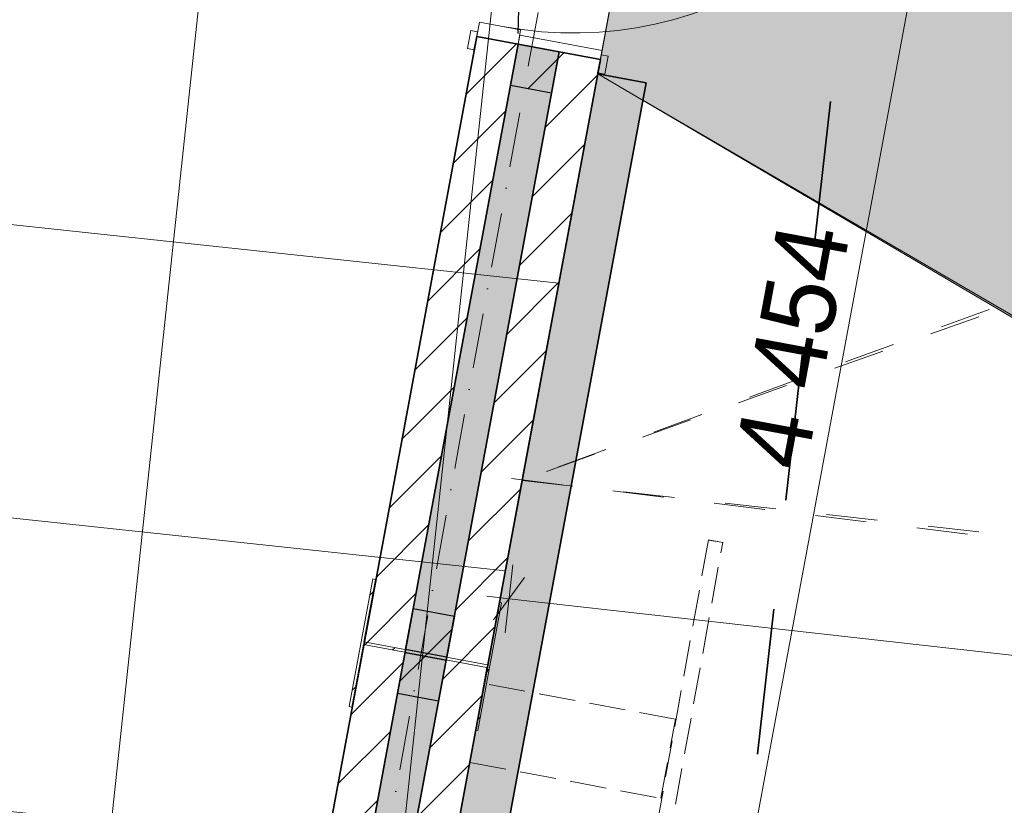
# Model space of a CAD drawing. Header units: millimetres. Extents: x -738537 to 1850049, y -250217 to 604013.
# Tile 147 of 204: x -100784 to -98083, y 83201 to 85354. Entities that reach past the tile are written whole.
import ezdxf

# ---------------------------------------------------------------- set-up
doc = ezdxf.new("R2010")
doc.units = ezdxf.units.MM
doc.header["$MEASUREMENT"] = 0
for name, pattern in [('Dashed', [280, 140, -140]), ('Dot & Dashed', [280, 150, -60, 0, -70]), ('Hidden Line', [140, 100, -40]), ('Long Dashed', [700, 400, -300])]:
    doc.linetypes.add(name, pattern=pattern)
for name, color, linetype, lineweight in [('0_Pen_No__6', 7, 'Continuous', 5), ('A_COLUMNS_Pen_No__3', 30, 'Continuous', 15), ('A_FLOORS FINISH_Pen_No__128', 9, 'Continuous', 0), ('A_SITE 3D_Pen_No__128', 9, 'Continuous', 0), ('A_SITE 3D_Pen_No__4', 7, 'Continuous', 5), ('A_SURVEY_Pen_No__16', 8, 'Continuous', 20), ('A_WALL LOAD_Pen_No__1', 214, 'Continuous', 35), ('A_WALL LOAD_Pen_No__128', 9, 'Continuous', 0), ('A_WALL LOAD_Pen_No__2', 1, 'Continuous', 25), ('A_WALL LOAD_Pen_No__3', 30, 'Continuous', 15), ('A_WALL LOAD_Pen_No__6', 7, 'Continuous', 5), ('B_CUT OUT_Pen_No__3', 30, 'Continuous', 15), ('BUILDING_Pen_No__2', 1, 'Continuous', 25), ('C-GRID _Pen_No__5', 4, 'Continuous', 5), ('C_DIMS - GA_Pen_No__6', 7, 'Continuous', 5), ('SEWER LINE_Pen_No__1', 214, 'Continuous', 35), ('SEWER LINE_Pen_No__5', 4, 'Continuous', 5)]:
    doc.layers.add(name, color=color, linetype=linetype, lineweight=lineweight)
for name, color, linetype, lineweight, true_color in [('0_Pen_No__7', 7, 'Continuous', 5, 0x9f07ff), ('A_COLUMNS_Pen_No__7', 7, 'Continuous', 5, 0x9f07ff), ('A_FLOORS FINISH_Pen_No__168', 7, 'Continuous', 5, 0x996633), ('A_WALL LOAD_Pen_No__7', 7, 'Continuous', 5, 0x9f07ff)]:
    doc.layers.add(name, color=color, linetype=linetype, lineweight=lineweight, true_color=true_color)
doc.layers.add('A_COLUMNS', color=7, linetype='Continuous')
doc.layers.add('C_DIMS - GA', color=7, linetype='Continuous')
doc.styles.add('GENERATED_STYLE_1', font='GOTHIC.TTF')
doc.dimstyles.new('GENERATED_STYLE__1', dxfattribs={"dimtxt": 200, "dimasz": 95, "dimexe": 0.18, "dimexo": 90000, "dimgap": 0.09, "dimtad": 1, "dimdec": 0, "dimzin": 0, "dimdsep": 46, "dimtxsty": 'GENERATED_STYLE_1', "dimblk": 'ARROWHEAD_2', "dimblk1": 'ARROWHEAD_2', "dimblk2": 'ARROWHEAD_2', "dimcen": 0.09, "dimclrd": 7, "dimclre": 7, "dimclrt": 7, "dimadec": 0, "dimazin": 0, "dimtfac": 1, "dimtdec": 4, "dimtmove": 0, "dimatfit": 3, "dimfxl": 1, "dimtolj": 1, "dimtzin": 0, "dimarcsym": 0})
doc.dimstyles.new('GENERATED_STYLE__3', dxfattribs={"dimtxt": 200, "dimasz": 95, "dimexe": 0.18, "dimexo": 90000, "dimgap": 0.09, "dimtad": 1, "dimdec": 0, "dimzin": 0, "dimdsep": 46, "dimtxsty": 'GENERATED_STYLE_1', "dimblk": 'ARROWHEAD_2', "dimblk1": 'ARROWHEAD_2', "dimblk2": 'ARROWHEAD_2', "dimcen": 0.09, "dimclrd": 7, "dimclre": 7, "dimclrt": 7, "dimadec": 0, "dimazin": 0, "dimtfac": 1, "dimtdec": 4, "dimtmove": 2, "dimatfit": 3, "dimfxl": 1, "dimtolj": 1, "dimtzin": 0, "dimarcsym": 0})
pattern_1 = [(45, (0, 0), (-127.27922, 127.27922), [])]

# ---------------------------------------------------------------- blocks, each defined once
blk = doc.blocks.new('IPE Column 20[95]', base_point=(-99671.3, 83613.5))
at = {"layer": 'A_COLUMNS_Pen_No__7', "linetype": 'Continuous', "lineweight": 5, "true_color": 0x9f07ff}
h = blk.add_hatch(dxfattribs=at)
h.set_pattern_fill('STEEL', color=190, style=0, pattern_type=2)
h.set_pattern_definition([(45, (0, 0), (-159.09903, 159.09903), []), (45, (-53.03, 53.03), (-159.09903, 159.09903), [])])
h.paths.add_polyline_path([(-99527.4, 83405.7), (-99462.3, 83755.7), (-99469.2, 83757), (-99501.1, 83585.5), (-99840.3, 83648.5), (-99808.4, 83820.1), (-99815.3, 83821.4), (-99880.3, 83471.4), (-99873.4, 83470.1), (-99841.5, 83641.6), (-99502.4, 83578.6), (-99534.2, 83407)])
at = {"layer": 'A_COLUMNS_Pen_No__3', "color": 30, "linetype": 'Continuous', "lineweight": 15}
for p, q in [((-99815.3, 83821.4), (-99880.3, 83471.4)), ((-99840.3, 83648.5), (-99808.4, 83820.1)), ((-99808.4, 83820.1), (-99815.3, 83821.4)), ((-99527.4, 83405.7), (-99462.3, 83755.7)), ((-99469.2, 83757), (-99501.1, 83585.5)), ((-99462.3, 83755.7), (-99469.2, 83757)), ((-99501.1, 83585.5), (-99840.3, 83648.5)), ((-99873.4, 83470.1), (-99841.5, 83641.6)), ((-99841.5, 83641.6), (-99502.4, 83578.6)), ((-99502.4, 83578.6), (-99534.2, 83407)), ((-99880.3, 83471.4), (-99873.4, 83470.1)), ((-99534.2, 83407), (-99527.4, 83405.7))]:
    blk.add_line(p, q, dxfattribs=at)
blk = doc.blocks.new('*D490')
at = {"layer": 'C_DIMS - GA_Pen_No__6', "color": 7, "linetype": 'Continuous', "lineweight": 5, "transparency": 16777216}
for p, q in [((-102433.3, 83018.7), (-102399, 83203.1)), ((-102369.3, 83165.8), (-102463.1, 83056.1)), ((-102476.3, 83122.1), (-102416.2, 83110.9)), ((-102416.2, 83110.9), (-100021.5, 82665.8)), ((-100038.7, 82573.6), (-100004.4, 82757.9)), ((-100068.4, 82610.9), (-99974.6, 82720.6)), ((-100021.5, 82665.8), (-99961.4, 82654.6))]:
    blk.add_line(p, q, dxfattribs=at)
at = {"layer": 'C_DIMS - GA_Pen_No__6', "color": 7, "lineweight": 5, "transparency": 16777216, "insert": (-101557.6, 82992), "char_height": 200, "attachment_point": 7, "rotation": 349.4689, "style": 'GENERATED_STYLE_1'}
blk.add_mtext('\\A1;{\\pql;\\fCentury Gothic|b0|i0|c0|p34;2\xa0436}', dxfattribs=at)
blk = doc.blocks.new('ARROWHEAD_2')
at = {"color": 0, "linetype": 'Continuous', "lineweight": 0}
for p, q in [((-0.378, -0.655), (0.378, 0.655)), ((0, 0), (-1, 0))]:
    blk.add_line(p, q, dxfattribs=at)
blk = doc.blocks.new('*D500')
at = {"layer": 'C_DIMS - GA_Pen_No__6', "color": 7, "linetype": 'Continuous', "lineweight": 5, "transparency": 16777216}
for p, q in [((-98115.2, 86640.1), (-98104, 86700.2)), ((-98060.3, 86593.2), (-98170.1, 86687)), ((-98023, 86623), (-98207.4, 86657.2)), ((-98929.2, 82261.6), (-98115.2, 86640.1)), ((-98984, 82308.5), (-98874.3, 82214.7)), ((-98837, 82244.5), (-99021.3, 82278.7)), ((-98940.3, 82201.5), (-98929.2, 82261.6))]:
    blk.add_line(p, q, dxfattribs=at)
at = {"layer": 'C_DIMS - GA_Pen_No__6', "color": 7, "lineweight": 5, "transparency": 16777216, "insert": (-98625.8, 84112.1), "char_height": 200, "attachment_point": 7, "rotation": 79.4689, "style": 'GENERATED_STYLE_1'}
blk.add_mtext('\\A1;{\\pql;\\fCentury Gothic|b0|i0|c0|p34;4\xa0454}', dxfattribs=at)
blk = doc.blocks.new('*D508')
at = {"layer": 'C_DIMS - GA_Pen_No__6', "color": 7, "linetype": 'Continuous', "lineweight": 5, "transparency": 16777216}
for p, q in [((-99452.3, 83673.8), (-99431.5, 83860.1)), ((-99399.1, 83825), (-99484.7, 83708.8)), ((-99502.6, 83773.7), (-99441.9, 83766.9)), ((-99441.9, 83766.9), (-93255.7, 83073.7)), ((-93266.1, 82980.5), (-93245.2, 83166.9)), ((-93298.5, 83015.6), (-93212.9, 83131.8)), ((-93255.7, 83073.7), (-93194.9, 83066.9))]:
    blk.add_line(p, q, dxfattribs=at)
at = {"layer": 'C_DIMS - GA_Pen_No__6', "color": 7, "lineweight": 5, "transparency": 16777216, "insert": (-96725.1, 83223), "char_height": 200, "attachment_point": 7, "rotation": 353.6061, "style": 'GENERATED_STYLE_1'}
blk.add_mtext('\\A1;{\\pql;\\fCentury Gothic|b0|i0|c0|p34;6\xa0225}', dxfattribs=at)

msp = doc.modelspace()

# ---------------------------------------------------------------- hatches: boundary and pattern name
at = {"layer": '0_Pen_No__7', "linetype": 'Continuous', "lineweight": 5, "true_color": 0x000000}
h = msp.add_hatch(dxfattribs=at)
h.set_pattern_fill('ANSI31', color=18, scale=870, style=0)
h.paths.add_polyline_path([(-99730, 84234), (-99616.9, 84213), (-99417.3, 85286.8), (-99530.4, 85307.9)])
h = msp.add_hatch(dxfattribs=at)
h.set_pattern_fill('ANSI31', color=18, scale=870, style=0)
h.paths.add_polyline_path([(-99503.9, 84192), (-99390.8, 84170.9), (-99191.2, 85244.8), (-99304.2, 85265.8)])
h = msp.add_hatch(dxfattribs=at)
h.set_pattern_fill('ANSI31', color=18, scale=870, style=0)
h.paths.add_polyline_path([(-100590.2, 78977.3), (-99616.9, 84213), (-99730, 84234), (-100703.3, 78998.4)])
h = msp.add_hatch(dxfattribs=at)
h.set_pattern_fill('ANSI31', color=18, scale=870, style=0)
h.paths.add_polyline_path([(-100364.1, 78935.3), (-99390.8, 84170.9), (-99503.9, 84192), (-100477.2, 78956.3)])
at = {"layer": 'A_FLOORS FINISH_Pen_No__128', "linetype": 'Continuous', "lineweight": 0}
h = msp.add_hatch(dxfattribs=at)
h.set_pattern_fill('PATTERN__TILES_ANGLED2', color=9, style=0, pattern_type=2)
h.set_pattern_definition([(83.9, (0, 0), (-795.4704, 85.0113), []), (173.9, (0, 0), (85.0113, 795.4704), [])])
h.paths.add_polyline_path([(-114209.3, 85279.7), (-113008.9, 85150.6), (-113007.1, 78719.7), (-100428.1, 78590.9), (-99191.2, 85244.8), (-98901.2, 86804.4), (-98836.7, 87151.5), (-113822.1, 88830.6)])
at = {"layer": 'A_SITE 3D_Pen_No__128', "linetype": 'Continuous', "lineweight": 0}
h = msp.add_hatch(dxfattribs=at)
h.set_pattern_fill('PATTERN__PAVING', color=9, style=0, pattern_type=2)
h.set_pattern_definition([(0, (20053.95, 1033.6), (0, 400), [300, -100]), (0, (20353.95, 1133.6), (0, 400), [300, -100]), (0, (20253.95, 1233.6), (0, 400), [300, -100]), (0, (20153.95, 1333.6), (0, 400), [300, -100]), (90, (20253.95, 1033.6), (-400, 0), [300, -100]), (90, (20153.95, 1133.6), (-400, 0), [300, -100]), (90, (20053.95, 1233.6), (-400, 0), [300, -100]), (90, (20353.95, 1333.6), (-400, 0), [300, -100])])
h.paths.add_polyline_path([(-113774.8, 89196.8), (-98783.8, 87454.8), (-99198.5, 85205.6), (-96185.9, 83435.6), (-95783.9, 86779.8), (-92399.2, 86367.7), (-92399.2, 91976.2), (-85899.2, 91976.2), (-85899.2, 84290.4, 0.116634), (-85562.7, 83478.7), (-84856.4, 82687.8), (-81078.9, 80039.2), (-80162.4, 79600.8), (-75775.8, 78209.1), (-70191.6, 78471.5, 0.103683), (-68959.3, 79690.8), (-68528.6, 80917.5), (-68168.9, 82333.4), (-67867.6, 84420.9), (-67919, 85319.5), (-68602.9, 87625.8), (-68756.6, 87577.3), (-68067.7, 85290.9), (-68029.1, 84441.7), (-68335.9, 82451), (-68681.2, 80958.8), (-69095.9, 79803.2, -0.100494), (-70228, 78696.8), (-75693.1, 78514.3), (-80076.9, 79856.2), (-80949.5, 80226.9), (-84735.5, 83025.2), (-85281.8, 83645.1, -0.117949), (-85618.3, 84456.7), (-85618.3, 85412.2), (-84330.3, 86367.7), (-84330.3, 92329), (-85618.3, 92329), (-85618.3, 92317.2), (-97876.4, 92317.2), (-98743.1, 87655), (-113758.4, 89337.5)])
at = {"layer": 'A_WALL LOAD_Pen_No__128', "linetype": 'Continuous', "lineweight": 0}
msp.add_hatch(color=9, dxfattribs=at).paths.add_polyline_path([(-99198.5, 85205.6), (-100490.3, 78264.8), (-100517.7, 78117.4), (-100385.3, 78092.7), (-99066, 85180.9)])
at = {"layer": 'A_WALL LOAD_Pen_No__6', "linetype": 'Continuous', "lineweight": 5}
h = msp.add_hatch(dxfattribs=at)
h.set_pattern_fill('_WALL_EXTERNAL', style=0, pattern_type=2)
h.set_pattern_definition(pattern_1)
h.paths.add_polyline_path([(-99438.3, 85173.8), (-99417.3, 85286.8), (-99304.2, 85265.8), (-99325.2, 85152.8)])
h = msp.add_hatch(dxfattribs=at)
h.set_pattern_fill('_WALL_EXTERNAL', style=0, pattern_type=2)
h.set_pattern_definition(pattern_1)
h.paths.add_polyline_path([(-99725.8, 83627.4), (-99704.8, 83740.4), (-99591.7, 83719.4), (-99612.7, 83606.4)])
h = msp.add_hatch(dxfattribs=at)
h.set_pattern_fill('_WALL_EXTERNAL', style=0, pattern_type=2)
h.set_pattern_definition(pattern_1)
h.paths.add_polyline_path([(-99748.2, 83507), (-99727.1, 83620), (-99614.1, 83599), (-99635.1, 83486)])
at = {"layer": 'A_WALL LOAD_Pen_No__7', "linetype": 'Continuous', "lineweight": 5, "true_color": 0x9f07ff}
for points in [[(-99616.9, 84213), (-99503.9, 84192), (-99304.2, 85265.8), (-99417.3, 85286.8)], [(-100477.2, 78956.3), (-99503.9, 84192), (-99616.9, 84213), (-100590.2, 78977.3)]]:
    msp.add_hatch(color=190, dxfattribs=at).paths.add_polyline_path(points)

# ---------------------------------------------------------------- linework, layer by layer
at = {"layer": '0_Pen_No__6', "color": 7, "linetype": 'Dashed', "lineweight": 5}
for points in [[(-99404, 84100), (-98836.7, 87151.5)], [(-99497.8, 83595.5), (-98853.8, 87059.4)], [(-92864.7, 86482.2), (-99405.5, 84092)], [(-92880.3, 86426.2), (-99405.5, 84092)]]:
    msp.add_lwpolyline(points, dxfattribs=at)
at = {"layer": 'A_FLOORS FINISH_Pen_No__168', "color": 25, "linetype": 'Continuous', "lineweight": 5, "true_color": 0x996633, "flags": 128}
for points in [[(-114209.3, 85279.7), (-113008.9, 85150.6), (-113007.1, 78719.7), (-100428.1, 78590.9), (-99191.2, 85244.8), (-98901.2, 86804.4), (-98836.7, 87151.5), (-113822.1, 88830.6)], [(-112788.9, 78719.2), (-100430.9, 78584), (-98899.9, 86811.4), (-110177.2, 88075), (-110536, 84875), (-112788.9, 85127.1)]]:
    msp.add_lwpolyline(points, close=True, dxfattribs=at)
at = {"layer": 'A_SITE 3D_Pen_No__4', "color": 7, "linetype": 'Continuous', "lineweight": 5}
msp.add_lwpolyline([(-97876.4, 92317.2), (-98743.1, 87655), (-113758.4, 89337.5), (-113774.8, 89196.8), (-98783.8, 87454.8), (-99198.5, 85205.6), (-96185.9, 83435.6)], dxfattribs=at)
at = {"layer": 'A_WALL LOAD_Pen_No__1', "color": 214, "linetype": 'Continuous', "lineweight": 35}
for p, q in [((-99530.4, 85307.9), (-99537.1, 85271.5)), ((-99530.4, 85307.9), (-99537.1, 85271.5)), ((-99530.4, 85307.9), (-99537.1, 85271.5)), ((-99530.4, 85307.9), (-99417.3, 85286.8)), ((-99530.4, 85307.9), (-99417.3, 85286.8)), ((-99530.4, 85307.9), (-99417.3, 85286.8)), ((-99616.9, 84213), (-99417.3, 85286.8)), ((-99417.3, 85286.8), (-99304.2, 85265.8)), ((-99417.3, 85286.8), (-99304.2, 85265.8)), ((-99417.3, 85286.8), (-99304.2, 85265.8)), ((-99503.9, 84192), (-99304.2, 85265.8)), ((-99304.2, 85265.8), (-99191.2, 85244.8)), ((-99304.2, 85265.8), (-99191.2, 85244.8)), ((-99304.2, 85265.8), (-99191.2, 85244.8)), ((-99191.2, 85244.8), (-99197.9, 85208.4)), ((-99191.2, 85244.8), (-99197.9, 85208.4)), ((-99191.2, 85244.8), (-99197.9, 85208.4)), ((-100590.2, 78977.3), (-99616.9, 84213)), ((-100477.2, 78956.3), (-99503.9, 84192))]:
    msp.add_line(p, q, dxfattribs=at)
for points in [[(-99530.4, 85307.9), (-99730, 84234)], [(-99390.8, 84170.9), (-99191.2, 85244.8)], [(-99730, 84234), (-100703.3, 78998.4)], [(-100364.1, 78935.3), (-99390.8, 84170.9)]]:
    msp.add_lwpolyline(points, dxfattribs=at)
at = {"layer": 'A_WALL LOAD_Pen_No__1', "color": 214, "linetype": 'Continuous', "lineweight": 35, "flags": 128}
msp.add_lwpolyline([(-99198.5, 85205.6), (-100490.3, 78264.8), (-100517.7, 78117.4), (-100385.3, 78092.7), (-99066, 85180.9)], close=True, dxfattribs=at)
at = {"layer": 'A_WALL LOAD_Pen_No__2', "color": 1, "linetype": 'Continuous', "lineweight": 25, "flags": 128}
for points in [[(-99438.3, 85173.8), (-99417.3, 85286.8), (-99304.2, 85265.8), (-99325.2, 85152.8)], [(-99725.8, 83627.4), (-99704.8, 83740.4), (-99591.7, 83719.4), (-99612.7, 83606.4)], [(-99748.2, 83507), (-99727.1, 83620), (-99614.1, 83599), (-99635.1, 83486)]]:
    msp.add_lwpolyline(points, close=True, dxfattribs=at)
at = {"layer": 'A_WALL LOAD_Pen_No__3', "color": 30, "linetype": 'Continuous', "lineweight": 15}
for p, q in [((-99555.8, 85275), (-99546.7, 85324.1)), ((-99546.7, 85324.1), (-99528, 85320.6)), ((-99528, 85320.6), (-99537.1, 85271.5)), ((-99417.3, 85286.8), (-99412.7, 85311.4)), ((-99412.7, 85311.4), (-99186.6, 85269.4)), ((-99537.1, 85271.5), (-99555.8, 85275)), ((-99191.2, 85244.8), (-99417.3, 85286.8)), ((-99186.6, 85269.4), (-99191.2, 85244.8)), ((-99197.9, 85208.4), (-99188.8, 85257.6)), ((-99188.8, 85257.6), (-99170.1, 85254.1)), ((-99170.1, 85254.1), (-99179.2, 85205)), ((-99179.2, 85205), (-99197.9, 85208.4))]:
    msp.add_line(p, q, dxfattribs=at)
at = {"layer": 'A_WALL LOAD_Pen_No__3', "color": 30, "linetype": 'Continuous', "lineweight": 15, "flags": 128}
msp.add_lwpolyline([(-92507.1, 77071.6), (-91939.4, 80980.4), (-99074.9, 85133.6), (-100357, 78244.9)], close=True, dxfattribs=at)
at = {"layer": 'A_WALL LOAD_Pen_No__3', "color": 30, "linetype": 'Hidden Line', "lineweight": 15}
for points in [[(-98895, 83928.3), (-99970.4, 77975.6)], [(-99931, 77968.4), (-98855.7, 83921.2)], [(-98855.7, 83921.2), (-98895, 83928.3)], [(-99509.2, 83533.9), (-99549.4, 83317.7)], [(-98985.3, 83436.5), (-99509.2, 83533.9)], [(-99025.6, 83220.2), (-98985.3, 83436.5)], [(-99549.4, 83317.7), (-99025.6, 83220.2)]]:
    msp.add_lwpolyline(points, dxfattribs=at)
at = {"layer": 'A_WALL LOAD_Pen_No__3', "color": 7, "linetype": 'Hidden Line', "lineweight": 15}
msp.add_lwpolyline([(-98854.8, 83920.7), (-98894.2, 83927.8)], dxfattribs=at)
at = {"layer": 'A_WALL LOAD_Pen_No__3', "color": 30, "linetype": 'Continuous', "lineweight": 15}
msp.add_arc((-99267.2, 86367.6), 1050, 259.4689, 349.4689, dxfattribs=at)
at = {"layer": 'A_WALL LOAD_Pen_No__6', "color": 7, "linetype": 'Continuous', "lineweight": 5}
for p, q in [((-99530.4, 85307.9), (-99523, 85347.2)), ((-99523, 85347.2), (-99410, 85326.2)), ((-99410, 85326.2), (-99417.3, 85286.8)), ((-99417.3, 85286.8), (-99530.4, 85307.9))]:
    msp.add_line(p, q, dxfattribs=at)
at = {"layer": 'B_CUT OUT_Pen_No__3', "color": 30, "linetype": 'Hidden Line', "lineweight": 15}
msp.add_lwpolyline([(-99890.2, 83371.9), (-100722, 78939)], dxfattribs=at)
at = {"layer": 'BUILDING_Pen_No__2', "color": 1, "linetype": 'Continuous', "lineweight": 25}
msp.add_line((-99416.6, 85316.1), (-99367.7, 87211), dxfattribs=at)
at = {"layer": 'C-GRID _Pen_No__5', "color": 4, "linetype": 'Dot & Dashed', "lineweight": 5}
msp.add_line((-98454.8, 90333.5), (-101749.8, 72320.5), dxfattribs=at)
at = {"layer": 'SEWER LINE_Pen_No__1', "color": 214, "linetype": 'Long Dashed', "lineweight": 35}
msp.add_line((-99695.9, 74993.3), (-98282.9, 87603.5), dxfattribs=at)
at = {"layer": 'SEWER LINE_Pen_No__5', "color": 7, "linetype": 'Dashed', "lineweight": 5, "flags": 128}
msp.add_lwpolyline([(-99434.8, 84096.5), (-93255.5, 83344.2), (-92880.3, 86426.2), (-98836.7, 87151.5)], dxfattribs=at)
at = {"layer": 'SEWER LINE_Pen_No__5', "color": 4, "linetype": 'Dashed', "lineweight": 5, "flags": 128}
msp.add_lwpolyline([(-99405.6, 84091), (-93219.4, 83397.7), (-92873.6, 86483.2), (-98836.7, 87151.5)], dxfattribs=at)

# ---------------------------------------------------------------- block references
at = {"layer": 'A_COLUMNS', "color": 5, "linetype": 'Continuous', "lineweight": 5}
msp.add_blockref('IPE Column 20[95]', (-99671.3, 83613.5), dxfattribs=at)

# ---------------------------------------------------------------- texts
at = {"layer": 'A_SURVEY_Pen_No__16', "color": 8, "linetype": 'Continuous', "lineweight": 20, "insert": (-97578, 85950), "char_height": 150, "attachment_point": 5, "rotation": 311.1588, "style": 'GENERATED_STYLE_1'}
msp.add_mtext('\\A1;{\\pqc;\\fCentury Gothic|b0|i0|c0|p34;EX. STORMWATER CHANNEL}', dxfattribs=at)

# ---------------------------------------------------------------- dimensions: what is measured, and where the dimension line sits
at = {"layer": 'C_DIMS - GA', "color": 7, "linetype": 'Continuous', "lineweight": 5}
for base, p1, p2, angle, dimstyle, picture, middle, turn in [((-98115.2, 86640.1), (-100057.6, 82471.4), (-99243.7, 86849.9), 79.4689, 'GENERATED_STYLE__1', '*D500', (-98661.4, 84468.1), 79.4689), ((-93255.7, 83073.7), (-99405.6, 84091), (-93219.4, 83397.7), 353.6061, 'GENERATED_STYLE__3', '*D508', (-96372.6, 83284.1), 353.6061), ((-100021.5, 82665.8), (-102478.8, 82774), (-100084.1, 82328.8), 349.4689, 'GENERATED_STYLE__1', '*D490', (-101201.6, 83027.5), 349.4689)]:
    dim = msp.add_linear_dim(base=base, p1=p1, p2=p2, angle=angle, dimstyle=dimstyle, dxfattribs=at)
    dim.commit()
    dim.dimension.update_dxf_attribs({"geometry": picture, "text_midpoint": middle, "dimtype": 160, "text_rotation": turn})

doc.saveas('drawing.dxf')
